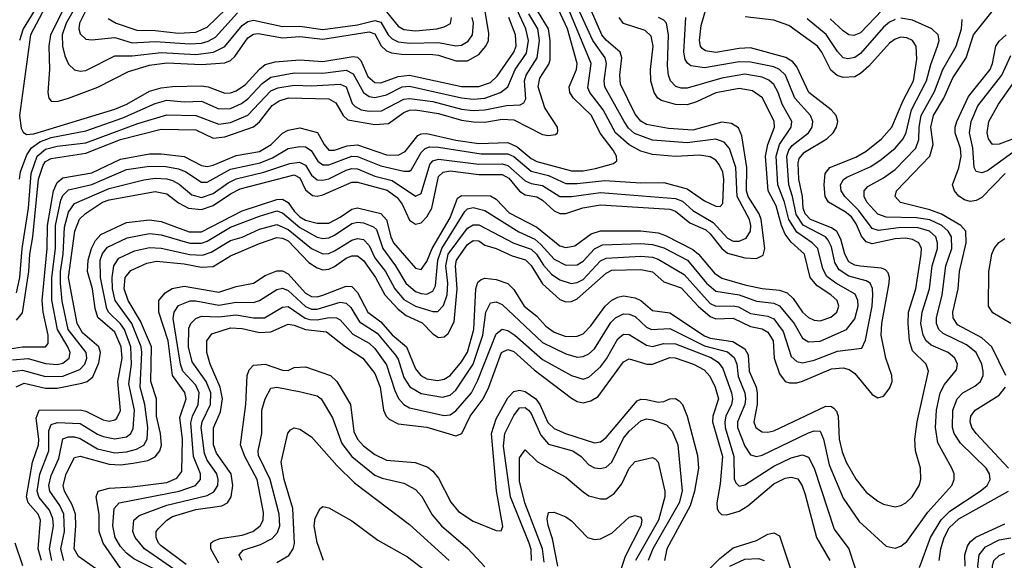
# Model space of a CAD drawing. Header units: inches. Extents: x 990535 to 1117859, y 769386 to 892122.
# Tile 171 of 256: x 1040541 to 1043948, y 852331 to 854202. Entities that reach past the tile are written whole.
import ezdxf

# ---------------------------------------------------------------- set-up
doc = ezdxf.new("R2010")
doc.units = ezdxf.units.IN
doc.header["$MEASUREMENT"] = 0
doc.layers.add('B0845', color=7, linetype='Continuous')

msp = doc.modelspace()

# ---------------------------------------------------------------- linework, layer by layer
at = {"layer": 'B0845', "color": 5}
for points, elevation in [([(1040530, 855243.1), (1040570, 855238.6), (1040690, 855263.3), (1040710, 855261.2), (1040727.4, 855247.4), (1040767.2, 855130), (1040776.2, 855090), (1040769.8, 855050), (1040745.6, 854970), (1040733.6, 854890), (1040738.1, 854810), (1040728.4, 854728.4), (1040730, 854709.4), (1040751, 854650), (1040750.5, 854630), (1040719.1, 854550), (1040703.9, 854490), (1040657.3, 854362.7), (1040589.6, 854230), (1040552.8, 854170), (1040540.6, 854130)], 3060), ([(1040490, 853060), (1040550, 853070), (1040629.9, 853070.1), (1040639.1, 853080.9), (1040639, 853110), (1040622.4, 853190), (1040618.8, 853230), (1040636.1, 853410), (1040636.7, 853490), (1040657.5, 853610), (1040670, 853638.8), (1040690, 853654.2), (1040790, 853672), (1040890, 853719.7), (1040990, 853737.6), (1041030, 853737.6), (1041110, 853728.6), (1041170, 853697.8), (1041190, 853693.6), (1041210, 853698.1), (1041290, 853732.5), (1041370, 853746.2), (1041410.4, 853769.6), (1041450.4, 853809.6), (1041470, 853820.2), (1041510, 853828.1), (1041571.3, 853811.3), (1041594.4, 853770), (1041610.7, 853750.7), (1041630, 853750.1), (1041674.4, 853765.6), (1041710, 853768.7), (1041810, 853734.6), (1041850, 853733), (1041874.1, 853745.9), (1041918.9, 853801.1), (1041930, 853807.5), (1041950, 853808), (1042050, 853785.3), (1042130, 853773.1), (1042230, 853776.6), (1042262.4, 853762.4), (1042310, 853721.7), (1042330, 853711), (1042450, 853678.8), (1042490, 853679.5), (1042533.3, 853686.7), (1042595.5, 853704.5), (1042606.6, 853713.4), (1042605.7, 853730), (1042594.5, 853750), (1042549.8, 853809.8), (1042518.8, 853870), (1042457.1, 853930), (1042444.1, 853950), (1042442.4, 853970), (1042467.1, 854030), (1042469.2, 854050), (1042435.8, 854170), (1042380.8, 854290)], 2980), ([(1040515.8, 853024.2), (1040570, 853029), (1040630, 853011.7), (1040670, 853008.2), (1040690, 853013.6), (1040712.4, 853030), (1040715.6, 853050), (1040707.5, 853070), (1040671.8, 853130), (1040651.5, 853231.5), (1040652.3, 853310), (1040664.1, 853410), (1040664.3, 853490), (1040683.1, 853576.9), (1040690, 853593.2), (1040710, 853613.3), (1040790, 853631.7), (1040910, 853683.5), (1040990, 853694.9), (1041045.9, 853694.1), (1041090, 853686.3), (1041116, 853676), (1041170, 853639.2), (1041190, 853639.4), (1041270, 853685.2), (1041372.8, 853707.2), (1041415.7, 853724.3), (1041470, 853756.1), (1041510, 853763.7), (1041530, 853762.1), (1041549.1, 853749.1), (1041572.1, 853712.1), (1041590, 853699.5), (1041610, 853699.4), (1041690, 853729.2), (1041710, 853728.4), (1041790, 853696.2), (1041870, 853677.4), (1041890, 853678.3), (1041896.1, 853683.9), (1041930, 853742.5), (1041943.7, 853756.3), (1041958.3, 853761.7), (1041990, 853761.2), (1042138, 853738), (1042230, 853738), (1042250, 853728.9), (1042310, 853677.5), (1042370, 853662.5), (1042430, 853635.2), (1042470, 853635.1), (1042566, 853646), (1042690, 853636.9), (1042770, 853638.1), (1042850, 853617), (1042910, 853574.7), (1042950, 853556.6), (1042964.9, 853555.1), (1042973.6, 853566.4), (1042977.6, 853650), (1042973.8, 853673.8), (1042961.3, 853701.3), (1042950, 853716), (1042930, 853728), (1042892.9, 853732.9), (1042810, 853728.7), (1042730, 853735.9), (1042690, 853747.6), (1042650, 853768.5), (1042602.5, 853810), (1042559.8, 853890), (1042513.2, 853950), (1042506.6, 853966.6), (1042518.1, 854050), (1042419, 854290)], 2960), ([(1040528.6, 852931.4), (1040556.3, 852943.7), (1040630, 852926.7), (1040670, 852926.5), (1040756.3, 852943.7), (1040774.3, 852950), (1040794.2, 852965.8), (1040814.4, 853014.4), (1040820.4, 853050), (1040814.2, 853070), (1040757.8, 853117.8), (1040739.1, 853150), (1040709.5, 853310), (1040731.1, 853470), (1040747.8, 853512.2), (1040768.5, 853531.5), (1040827.7, 853570), (1040850, 853579), (1041010, 853607.8), (1041050, 853599.5), (1041090, 853568.7), (1041125.4, 853550), (1041170, 853545.1), (1041210, 853559.1), (1041270, 853599.8), (1041303.7, 853616.3), (1041490, 853665.2), (1041510, 853654.8), (1041530, 853612.9), (1041553.8, 853593.8), (1041570, 853591.4), (1041590, 853596.1), (1041690, 853639.4), (1041710, 853640), (1041811.7, 853611.7), (1041847, 853587), (1041863.9, 853563.9), (1041890, 853508.2), (1041910, 853494.5), (1041930, 853499.2), (1041950, 853520.1), (1041967.1, 853550), (1041990, 853659), (1042006, 853674), (1042030, 853678.5), (1042130, 853666.6), (1042210, 853666.7), (1042233, 853653), (1042270, 853608.1), (1042290, 853595.9), (1042330, 853589.5), (1042350, 853577.5), (1042390, 853540.3), (1042410, 853531.5), (1042430, 853530.9), (1042489.4, 853550.6), (1042550, 853561.7), (1042790, 853546), (1042810, 853538.8), (1042859.4, 853499.4), (1042914.4, 853474.4), (1042930, 853460.8), (1042970, 853409.8), (1042990, 853393.8), (1043050, 853378.3), (1043090, 853375.8), (1043113.2, 853386.8), (1043119.1, 853410), (1043106.6, 853510), (1043100, 853530), (1043061.1, 853590), (1043055.6, 853610), (1043056.5, 853690), (1043039.9, 853799.9), (1043027.8, 853827.8), (1043003.2, 853843.2), (1042970, 853848), (1042870, 853820), (1042785.8, 853825.8), (1042710, 853839.6), (1042690, 853850.6), (1042670, 853875.1), (1042619.5, 853979.5), (1042617.1, 854010), (1042624.7, 854070), (1042619, 854090), (1042570, 854131.6), (1042554.8, 854150), (1042511.8, 854250)], 2920), ([(1040637.7, 854262.3), (1040578.3, 854150), (1040540.6, 853870), (1040546.2, 853826.2), (1040552.5, 853812.5), (1040564.2, 853804.2), (1040590, 853807.3), (1040870, 853892.2), (1040911.6, 853910), (1040990, 853954.6), (1041030, 853965.8), (1041070, 853971), (1041170, 853973.4), (1041192.5, 853970), (1041250, 853947.7), (1041270, 853948.9), (1041290, 853956.4), (1041322.2, 853977.8), (1041370, 854031.1), (1041390, 854047), (1041424.2, 854055.8), (1041510, 854062.8), (1041590, 854057.1), (1041694.8, 854074.8), (1041710, 854072.5), (1041721.1, 854061.1), (1041745.6, 854005.6), (1041770, 853984.5), (1041790, 853983.2), (1041850, 854005.1), (1041890, 854010), (1042070, 853970.5), (1042130, 853970.7), (1042170, 853984.6), (1042193.1, 854006.9), (1042251.1, 854090), (1042258.4, 854110), (1042255.8, 854150), (1042233.6, 854210)], 3080), ([(1040802.6, 852302.6), (1040744.1, 852344.1), (1040729, 852370), (1040735.1, 852450), (1040733.3, 852490), (1040722.4, 852522.4), (1040696.2, 852570), (1040691.2, 852590), (1040701.1, 852630), (1040730, 852686.6), (1040750, 852691), (1040850, 852663.2), (1040890, 852661.7), (1040933.3, 852666.7), (1040983.8, 852676.2), (1041010, 852688.5), (1041025.8, 852710), (1041030.9, 852729.1), (1041028.5, 852770), (1041014.4, 852830), (1041013.8, 852890), (1040994.8, 852950), (1040996.9, 853070), (1040958.2, 853158.2), (1040916.5, 853230), (1040902.8, 853270), (1040906.2, 853310), (1040925.8, 853334.2), (1040981.1, 853358.9), (1041013.8, 853366.2), (1041110, 853357.2), (1041170, 853345.6), (1041210, 853348.3), (1041270, 853385.1), (1041370, 853427.2), (1041430, 853447.7), (1041450, 853445.9), (1041470, 853436.3), (1041541.4, 853361.4), (1041570, 853342.7), (1041590, 853336.8), (1041610, 853338.2), (1041630, 853347.5), (1041670, 853376.6), (1041690, 853384.9), (1041710, 853384.7), (1041730, 853369.1), (1041772.1, 853310), (1041803.9, 853250), (1041850, 853199.8), (1041877.8, 853177.8), (1041932.9, 853152.9), (1041970, 853115.2), (1041990, 853101.8), (1042010, 853103.9), (1042023.6, 853116.4), (1042043.6, 853156.4), (1042054.7, 853270), (1042048.4, 853350), (1042052.2, 853370), (1042090, 853424.3), (1042110, 853437.4), (1042130, 853436.5), (1042150, 853422.1), (1042190, 853409.8), (1042244.4, 853384.4), (1042290.9, 853370.9), (1042310, 853351.1), (1042350, 853287.6), (1042410, 853233.6), (1042430, 853225.7), (1042450, 853226.5), (1042470, 853235.4), (1042570, 853324.9), (1042590, 853335.2), (1042690, 853337), (1042730, 853328.9), (1042770, 853295.2), (1042830, 853273.6), (1042888.1, 853210), (1042930, 853174.2), (1042950, 853166.9), (1043010, 853168.4), (1043070, 853140.5), (1043110, 853131.5), (1043130, 853120.7), (1043147.7, 853090), (1043151.4, 853030), (1043170, 852976.3), (1043190, 852950.1), (1043204.8, 852944.8), (1043230, 852945.1), (1043250, 852951), (1043350, 852993.2), (1043390, 852997.4), (1043410.8, 852990.8), (1043430, 852977.9), (1043490, 852904.7), (1043510, 852892.7), (1043530, 852899.4), (1043539.2, 852910), (1043552.2, 852927.8), (1043559.2, 852950), (1043558.3, 852970), (1043538.3, 853030), (1043521.9, 853110), (1043524.1, 853150), (1043548.8, 853290), (1043550.2, 853310), (1043545.6, 853325.6), (1043536.2, 853336.2), (1043522.4, 853342.4), (1043448.4, 853348.4), (1043430, 853352.5), (1043410, 853364.3), (1043395.4, 853390), (1043382.4, 853442.4), (1043368.5, 853468.5), (1043350, 853481.1), (1043276.9, 853510), (1043258.8, 853530), (1043252.3, 853550), (1043249.1, 853590), (1043236.6, 853650), (1043234.6, 853705.4), (1043238.3, 853721.7), (1043256, 853744), (1043333.3, 853790), (1043355.1, 853810), (1043367.6, 853830), (1043372.1, 853850), (1043366.2, 853870), (1043348.4, 853890), (1043271.8, 853950), (1043230, 854038.8), (1043215.8, 854055.8), (1043191.8, 854071.8), (1043070, 854104.7), (1043030, 854102.5), (1042950, 854088.4), (1042913.8, 854093.8), (1042902.2, 854102.2), (1042896.3, 854110), (1042892.8, 854130), (1042898.4, 854181.6), (1042925.6, 854274.4)], 2820), ([(1040846.8, 854206.8), (1040874, 854190), (1040945.5, 854165.5), (1041010, 854164.8), (1041090, 854155.9), (1041150, 854159.2), (1041190, 854176.4), (1041287.6, 854272.4)], 3180), ([(1040516.1, 852983.9), (1040550, 852989.2), (1040630, 852967.2), (1040690, 852968), (1040749.2, 852990.8), (1040766.2, 853010), (1040773.1, 853030), (1040770.5, 853050.5), (1040708.7, 853130), (1040687.7, 853227.7), (1040681.9, 853290), (1040681.7, 853330), (1040690.7, 853390), (1040696.2, 853483.8), (1040710, 853535.9), (1040730, 853565.7), (1040850, 853617.7), (1040970, 853647.8), (1041010, 853653.4), (1041050, 853651.1), (1041070, 853645.1), (1041092.5, 853632.5), (1041135.8, 853595.8), (1041170, 853587), (1041210, 853600.4), (1041262.2, 853637.8), (1041290, 853651.5), (1041385.8, 853674.2), (1041475.8, 853704.2), (1041509.5, 853709.5), (1041530, 853698.6), (1041550, 853664.1), (1041570, 853648.2), (1041590, 853646.6), (1041610, 853651.6), (1041670, 853681.3), (1041690, 853687.3), (1041710, 853686.2), (1041770, 853660.1), (1041830, 853645.2), (1041910, 853591.2), (1041930, 853600.2), (1041959.6, 853700.4), (1041970, 853713.1), (1041990, 853719.5), (1042130, 853702.3), (1042210, 853703.3), (1042230, 853697.8), (1042290, 853643.9), (1042310, 853635.3), (1042350, 853628.1), (1042410, 853590), (1042450, 853589.6), (1042550, 853603.9), (1042810, 853583.5), (1042833.8, 853573.8), (1042870, 853541.3), (1042940, 853500), (1042990, 853445.6), (1043010, 853435.4), (1043030, 853435.3), (1043054.4, 853445.6), (1043069.6, 853470), (1043070.6, 853489.4), (1043065.6, 853510), (1043022.9, 853590), (1043018.5, 853690), (1042996.4, 853756.4), (1042978.7, 853778.7), (1042950, 853789), (1042850, 853776.4), (1042730, 853785.6), (1042668.4, 853808.4), (1042647.1, 853827.1), (1042632.1, 853850), (1042565.8, 853970), (1042563, 853990), (1042571, 854050), (1042567, 854070), (1042523.4, 854130), (1042477.9, 854230)], 2940), ([(1040530, 853161.8), (1040550, 853187), (1040572.4, 853330), (1040575.7, 853390), (1040586, 853450), (1040606, 853650), (1040621.8, 853698.2), (1040630, 853710.8), (1040650, 853721.4), (1040770, 853740.2), (1040890, 853787.4), (1041030, 853823.6), (1041150, 853820.9), (1041210, 853792.1), (1041250, 853796.4), (1041350, 853831.4), (1041370, 853848.2), (1041414.7, 853905.3), (1041438.6, 853921.4), (1041471.4, 853931.4), (1041610, 853928.5), (1041634.7, 853914.7), (1041659.8, 853870), (1041676, 853856), (1041770, 853839.5), (1041817.1, 853842.9), (1041870, 853880.6), (1041890, 853888.6), (1041910, 853889.8), (1041990, 853878), (1042070, 853854.8), (1042111.4, 853848.6), (1042150, 853847.5), (1042210, 853858.1), (1042250, 853856), (1042350, 853805.3), (1042370, 853801), (1042394.7, 853805.3), (1042402, 853810), (1042402.4, 853817.6), (1042401.9, 853830), (1042357.6, 853897.6), (1042335.2, 853970), (1042340.2, 853999.8), (1042371.5, 854048.5), (1042376.4, 854063.6), (1042376.6, 854130), (1042371.1, 854170), (1042332.3, 854232.3)], 3020), ([(1040530, 853257.2), (1040541.1, 853310), (1040549.5, 853410), (1040571.4, 853550), (1040580.3, 853670), (1040600.8, 853730), (1040630, 853754.4), (1040670, 853763.8), (1040770, 853775.5), (1040950, 853842.7), (1041050, 853873.1), (1041150.5, 853870.5), (1041230, 853840.8), (1041270, 853846), (1041330, 853871.7), (1041410, 853956), (1041433.7, 853966.3), (1041490, 853975.1), (1041550, 853973.6), (1041650, 853979.5), (1041670, 853969.6), (1041691.7, 853911.7), (1041701.1, 853901.1), (1041722, 853890), (1041750, 853885.6), (1041793, 853887), (1041870, 853927.1), (1041890, 853929.4), (1041970, 853919.2), (1042070, 853893), (1042110, 853887.7), (1042150, 853889.6), (1042224.7, 853904.7), (1042272.1, 853907.9), (1042285.3, 853914.7), (1042291.7, 853928.3), (1042287.6, 853990), (1042292.7, 854010), (1042331.8, 854070), (1042339.6, 854130), (1042333.2, 854170), (1042302.3, 854222.3)], 3040), ([(1040539.7, 853650), (1040544, 853676), (1040565.2, 853734.8), (1040581.8, 853758.2), (1040610, 853779.9), (1040650, 853794.6), (1040770, 853817.5), (1040898.1, 853861.9), (1041010, 853912.1), (1041050, 853923.2), (1041110, 853917.8), (1041170, 853919.8), (1041230, 853893.3), (1041270, 853895.2), (1041308.2, 853911.8), (1041330, 853927.8), (1041379.2, 853980.8), (1041410, 854002.9), (1041490, 854018.6), (1041590, 854016.8), (1041670, 854028), (1041694.8, 854014.8), (1041730, 853949.7), (1041750, 853936.3), (1041770, 853932.4), (1041810, 853942.6), (1041864.4, 853970), (1041890, 853972.3), (1042070, 853931.8), (1042110, 853927.6), (1042150, 853930.5), (1042204.6, 853950), (1042230, 853970), (1042254.7, 854030), (1042294, 854086), (1042301.2, 854130), (1042292, 854170), (1042264, 854230)], 3060), ([(1040615.9, 852330), (1040604.9, 852370), (1040612.8, 852470), (1040605.2, 852490), (1040570.2, 852530), (1040564.3, 852550), (1040585.1, 852670), (1040605.9, 852730), (1040607.3, 852750), (1040597.7, 852822.3), (1040608, 852850), (1040750, 852852), (1040770, 852846.9), (1040830, 852816.8), (1040850, 852812.8), (1040870, 852816.6), (1040877.1, 852822.9), (1040890, 852848.9), (1040879.9, 852950), (1040895, 853030), (1040891.8, 853070), (1040870, 853120.5), (1040811.6, 853171.6), (1040802.2, 853202.2), (1040792.8, 853270), (1040774.9, 853330), (1040778, 853370), (1040789, 853410), (1040802.7, 853437.3), (1040821.3, 853458.7), (1040910, 853499.7), (1040990, 853509.3), (1041030, 853504), (1041127.7, 853467.7), (1041170, 853467.9), (1041310, 853540.5), (1041430, 853580.1), (1041450, 853581), (1041470, 853569.4), (1041490, 853539.3), (1041510, 853520.2), (1041530, 853508.7), (1041570, 853497.4), (1041610, 853498.3), (1041650, 853518.3), (1041690, 853545.9), (1041710, 853550.7), (1041790, 853530.8), (1041809.9, 853509.9), (1041824.6, 853450), (1041833.7, 853430), (1041910, 853342.2), (1041930, 853337.8), (1041950, 853364.8), (1041968.3, 853410), (1042030, 853516.6), (1042056.1, 853583.9), (1042070, 853593.7), (1042170, 853591.9), (1042190, 853580.9), (1042234, 853534), (1042330, 853484), (1042410, 853419.5), (1042430, 853414.1), (1042461.1, 853418.9), (1042518.7, 853461.3), (1042550, 853471.6), (1042690, 853471.8), (1042750, 853463.8), (1042775.3, 853455.3), (1042870, 853406.2), (1042889, 853390), (1042944.6, 853324.6), (1042970, 853307), (1043050, 853284.8), (1043110, 853271.7), (1043170, 853265.8), (1043196.7, 853256.7), (1043217.4, 853237.4), (1043250, 853189.7), (1043270, 853171.6), (1043290, 853161.5), (1043310, 853159.3), (1043348, 853172), (1043367.7, 853190), (1043374.8, 853210), (1043369, 853230), (1043347.9, 853250), (1043300.7, 853280.7), (1043276.1, 853310), (1043256.2, 853390), (1043210, 853432.6), (1043190, 853459.7), (1043176.7, 853490), (1043158.1, 853558.1), (1043130.9, 853610), (1043121.8, 853730), (1043129.5, 853770), (1043152.4, 853830), (1043151.4, 853850), (1043111.4, 853931.4), (1043076.2, 853956.2), (1043030, 853963.5), (1042950, 853949), (1042882.4, 853917.6), (1042850, 853907.8), (1042810, 853908.2), (1042762, 853922), (1042749.2, 853930), (1042736.2, 853950), (1042724.7, 853990), (1042723.6, 854030), (1042732.9, 854110), (1042725.6, 854145.6), (1042704.7, 854164.7), (1042630, 854189.5), (1042614.8, 854210)], 2880), ([(1040652.2, 852330), (1040643.4, 852370), (1040657.9, 852450), (1040655.5, 852475.5), (1040644.4, 852504.4), (1040608.4, 852548.4), (1040601.3, 852570), (1040610.7, 852629.3), (1040642, 852710), (1040641, 852779), (1040650, 852801.2), (1040672.1, 852807.9), (1040750, 852803.9), (1040810, 852767.9), (1040830, 852759.3), (1040870, 852751.7), (1040910, 852758.5), (1040925.4, 852770), (1040933.5, 852786.5), (1040937.8, 852850), (1040918.4, 852941.6), (1040927.4, 853010), (1040925, 853070), (1040903.7, 853130), (1040889.8, 853149.9), (1040848.6, 853188.6), (1040841.7, 853201.7), (1040820.5, 853310), (1040819.2, 853370), (1040826.9, 853393.1), (1040845.1, 853414.9), (1040912.8, 853447.2), (1040990, 853461.9), (1041030, 853457.7), (1041130, 853428.3), (1041170, 853428.8), (1041190, 853435.7), (1041270, 853484.1), (1041370, 853522.4), (1041430, 853540), (1041450, 853533.6), (1041510, 853482.7), (1041570, 853449.6), (1041590, 853444.4), (1041610, 853446.6), (1041630, 853456.1), (1041690, 853496.1), (1041710, 853501.4), (1041730, 853498.8), (1041764.8, 853484.8), (1041775.3, 853475.3), (1041797.1, 853410), (1041841.3, 853350), (1041877, 853290), (1041910, 853261.4), (1041930, 853253.8), (1041950, 853252.5), (1041970, 853262.8), (1041979.6, 853280.4), (1041987.8, 853370), (1042001.4, 853410), (1042081.3, 853538.7), (1042090, 853547.8), (1042110, 853551.6), (1042150, 853541.1), (1042267.4, 853467.4), (1042322.8, 853442.8), (1042344.5, 853424.5), (1042390, 853372.7), (1042430, 853352.7), (1042470, 853353.9), (1042490, 853366.4), (1042530, 853409.2), (1042557.6, 853422.4), (1042690, 853427.8), (1042730, 853423.4), (1042770, 853412.3), (1042851.4, 853370), (1042917.5, 853290), (1042950, 853262.4), (1043030, 853249.6), (1043090, 853227.6), (1043150, 853220.3), (1043170, 853212.1), (1043220.8, 853150), (1043250, 853099.8), (1043270, 853086.5), (1043310, 853089.8), (1043402.1, 853130), (1043430, 853166.3), (1043441.5, 853210), (1043441, 853230), (1043431.8, 853251.8), (1043364.7, 853290), (1043333.6, 853313.6), (1043319.3, 853339.3), (1043302.3, 853410), (1043283.3, 853430), (1043230, 853466.3), (1043202.4, 853510), (1043187.1, 853570), (1043163.9, 853630), (1043157.9, 853730), (1043170.4, 853770), (1043210.3, 853830), (1043212.9, 853850), (1043178.9, 853910), (1043165.2, 853950), (1043150, 853977.9), (1043133.2, 853993.2), (1043110, 854003.6), (1043050, 854013.3), (1042970, 854000.2), (1042850, 853964.8), (1042830, 853964.7), (1042811.3, 853971.3), (1042793.1, 853990), (1042785.2, 854010), (1042782.3, 854042.4), (1042786, 854150), (1042778.7, 854190), (1042770, 854200.4), (1042750.8, 854210)], 2860), ([(1040690, 854233.5), (1040647.3, 854150), (1040641.7, 854110), (1040643.7, 854030), (1040638.3, 853950), (1040642, 853930), (1040650, 853920.7), (1040670, 853919.1), (1040710, 853930.4), (1040811.2, 853968.8), (1040917.4, 854022.6), (1040990, 854044.6), (1041050, 854052.5), (1041170, 854047.5), (1041250, 854052.6), (1041270, 854060.5), (1041285.4, 854074.6), (1041330, 854139.6), (1041350, 854151.6), (1041366.1, 854153.9), (1041450, 854139.9), (1041510, 854144.2), (1041590, 854134.8), (1041750, 854160.1), (1041770, 854152.7), (1041791.1, 854111.1), (1041810, 854094.3), (1041826.9, 854086.9), (1041862.4, 854082.4), (1041970, 854081.5), (1041990, 854079.2), (1042050, 854059.2), (1042090, 854059.5), (1042130, 854081.3), (1042153.9, 854110), (1042162.9, 854130), (1042164.6, 854155.4), (1042151, 854231)], 3120), ([(1040693.6, 852330), (1040683.4, 852370), (1040695.8, 852430), (1040692.9, 852490), (1040679.9, 852519.9), (1040644.6, 852570), (1040641.5, 852590), (1040650, 852624.1), (1040676.7, 852683.3), (1040690, 852750.9), (1040710, 852758.6), (1040730, 852758.6), (1040750, 852752.7), (1040810, 852716.5), (1040870, 852703), (1040910, 852706.3), (1040944.8, 852715.2), (1040970.2, 852729.8), (1040982, 852750), (1040983.6, 852790), (1040973.7, 852870), (1040957.7, 852930), (1040963.7, 853050), (1040961.2, 853070), (1040928.7, 853150), (1040870.8, 853230), (1040861.3, 853270), (1040860.7, 853310), (1040866.3, 853350), (1040883.3, 853376.7), (1040938.2, 853401.8), (1040990, 853413.9), (1041030, 853411.6), (1041130, 853389.9), (1041173, 853387), (1041202.9, 853397.1), (1041270, 853437.6), (1041310.5, 853449.5), (1041370, 853477.3), (1041430, 853493.6), (1041470, 853475.6), (1041550, 853410.1), (1041590, 853391.7), (1041610, 853393.2), (1041630, 853402.3), (1041690, 853439.2), (1041710, 853444.2), (1041730, 853441), (1041750, 853420.4), (1041770, 853377.9), (1041806, 853330), (1041838.3, 853270), (1041870, 853233.7), (1041910, 853210), (1041970, 853192), (1041987.7, 853192.3), (1042007.5, 853212.5), (1042020.2, 853250), (1042022.7, 853290), (1042015.8, 853350), (1042023.8, 853390), (1042090, 853480.1), (1042110, 853491.6), (1042130, 853491.5), (1042250, 853429.1), (1042310, 853408.1), (1042329.5, 853390), (1042352.9, 853352.9), (1042381.2, 853321.2), (1042410, 853301.4), (1042448.7, 853288.7), (1042470, 853292.1), (1042490, 853303.1), (1042550, 853367.2), (1042570, 853376.4), (1042690, 853383.7), (1042730, 853379.8), (1042750, 853372.8), (1042840.2, 853320.2), (1042930, 853220.2), (1042950, 853210.3), (1043010, 853212), (1043027.8, 853207.8), (1043070, 853185.5), (1043130, 853176), (1043150, 853166.4), (1043183, 853123), (1043210, 853036.6), (1043230, 853018.4), (1043250, 853014.6), (1043290, 853023.4), (1043370, 853054.6), (1043454.7, 853065.3), (1043467.6, 853092.4), (1043490, 853210), (1043492.8, 853250), (1043492.1, 853272.1), (1043483.2, 853290), (1043470, 853297.9), (1043410, 853314.4), (1043376.6, 853336.6), (1043361.7, 853361.7), (1043350, 853415.8), (1043338.8, 853438.8), (1043329.2, 853450), (1043251.3, 853491.3), (1043227.5, 853527.5), (1043215.2, 853590), (1043201.9, 853630), (1043195.1, 853730), (1043201.7, 853750), (1043213.5, 853766.5), (1043269.9, 853810), (1043283.3, 853830), (1043285.3, 853850), (1043277.2, 853870), (1043223.2, 853930), (1043190.1, 854010.1), (1043170.3, 854030.3), (1043150, 854039.5), (1043070, 854055.1), (1043030, 854056), (1042910, 854035.4), (1042862.9, 854042.9), (1042851.1, 854051.1), (1042843.9, 854063.9), (1042838.6, 854090), (1042846, 854210)], 2840), ([(1040724.1, 854230), (1040702, 854190), (1040688.1, 854150), (1040688.5, 854110), (1040697.4, 854077.4), (1040710, 854048.4), (1040730, 854028.2), (1040750, 854023.8), (1040770, 854025.9), (1040870, 854076.5), (1040930, 854076.9), (1041030, 854089.1), (1041150, 854082.2), (1041210.8, 854089.2), (1041250.8, 854109.2), (1041310, 854182.4), (1041330, 854195.6), (1041350, 854200.5), (1041450, 854179), (1041510, 854180.1), (1041590, 854168.7), (1041710, 854184.8), (1041770, 854199.6), (1041790, 854193.7), (1041816.1, 854150), (1041830, 854135.9), (1041850, 854125.9), (1041890, 854121.4), (1041990, 854123.5), (1042050, 854112.1), (1042070, 854113.9), (1042092.4, 854127.6), (1042107.6, 854150), (1042111.5, 854190), (1042106.8, 854210)], 3140), ([(1040770, 854233.6), (1040747.9, 854190), (1040745.7, 854170), (1040750, 854152.9), (1040770, 854134.8), (1040790, 854132), (1040870, 854140.1), (1040930, 854122.5), (1041010, 854127), (1041130, 854118.7), (1041170, 854120.8), (1041192.6, 854127.4), (1041218, 854142), (1041294.5, 854225.5)], 3160), ([(1040890, 852303.7), (1040829.7, 852390), (1040816.2, 852430), (1040815.8, 852490), (1040805.1, 852550), (1040812, 852570), (1040850, 852580.3), (1040930, 852584.5), (1041050, 852600.6), (1041085, 852615), (1041102.3, 852637.7), (1041103.8, 852750), (1041094.9, 852825.1), (1041116.4, 852890), (1041112.1, 852912.1), (1041069.4, 852970), (1041055, 853090), (1041022.4, 853190), (1041021.7, 853230), (1041043.6, 853256.4), (1041068.7, 853271.3), (1041110, 853279.2), (1041230, 853258.9), (1041290, 853278.7), (1041349.9, 853290.1), (1041390, 853316.7), (1041430, 853332.7), (1041450, 853332.3), (1041470, 853322.3), (1041530, 853255.1), (1041550, 853243.7), (1041570, 853242.5), (1041590, 853248.1), (1041670, 853279.5), (1041690, 853278.1), (1041710, 853258.3), (1041745.1, 853190), (1041790, 853156.8), (1041830, 853111.1), (1041879.2, 853070), (1041910, 852993.4), (1041928.9, 852970), (1041950, 852958.5), (1041986.9, 852953.1), (1042010, 852958), (1042030, 852970.7), (1042070, 853017.7), (1042090, 853051.5), (1042112.3, 853130), (1042118.8, 853270), (1042126.2, 853293.8), (1042137.5, 853302.5), (1042150, 853307.2), (1042190, 853302.9), (1042230, 853288.4), (1042250, 853268.6), (1042286.7, 853210), (1042330, 853175.3), (1042361, 853141), (1042390, 853120.6), (1042430, 853105.9), (1042470, 853106.3), (1042490, 853115.2), (1042517.5, 853142.5), (1042566.2, 853210), (1042590, 853231.2), (1042610, 853242), (1042630, 853245.9), (1042670, 853239.2), (1042690.1, 853230), (1042730, 853195), (1042790, 853187.9), (1042910, 853107.3), (1042930, 853099.2), (1043008, 853088), (1043050, 853062.9), (1043061.6, 853041.6), (1043065, 852985), (1043088.9, 852930), (1043092.8, 852910), (1043092.4, 852870), (1043081.2, 852810), (1043088.3, 852790), (1043100.7, 852780.7), (1043110, 852775.6), (1043130, 852774.3), (1043150, 852779.3), (1043330, 852864), (1043350, 852863.1), (1043357.7, 852857.7), (1043367.3, 852847.3), (1043372.6, 852830), (1043376.7, 852750), (1043386.2, 852706.2), (1043400.8, 852670), (1043434.9, 852610), (1043470, 852567), (1043510, 852535.3), (1043530, 852524.7), (1043570, 852515.9), (1043590, 852520.1), (1043607.4, 852530), (1043628.4, 852550), (1043653.1, 852590), (1043659.1, 852610), (1043657.6, 852650), (1043640.9, 852710), (1043638.1, 852750), (1043645.8, 852810), (1043685.8, 852985.9), (1043677.2, 853010), (1043630, 853055.7), (1043620.2, 853090), (1043614.6, 853150), (1043616.5, 853190), (1043641.3, 853270), (1043659.9, 853390), (1043660.7, 853410), (1043652, 853430), (1043630, 853441.8), (1043605.9, 853445.9), (1043570, 853443.9), (1043490, 853426.8), (1043470, 853432.9), (1043453.3, 853453.3), (1043435.6, 853495.6), (1043419.5, 853519.5), (1043397.6, 853537.6), (1043339.2, 853570), (1043328.2, 853590), (1043324.2, 853630), (1043328.4, 853670), (1043344.5, 853690), (1043433.6, 853726.4), (1043470, 853746.8), (1043522.4, 853790), (1043558.1, 853830), (1043597.7, 853922.2), (1043634, 853990), (1043645.5, 854065.5), (1043642.9, 854110), (1043630.2, 854130.2), (1043610, 854139.9), (1043590, 854141.7), (1043570, 854135.1), (1043550, 854121), (1043479.1, 854040.9), (1043450, 854015.4), (1043430, 854004.7), (1043390, 854001.8), (1043369.2, 854009.2), (1043347.6, 854027.6), (1043316.2, 854090), (1043301, 854110), (1043202.2, 854182.2), (1043150, 854200.4), (1043051.6, 854211.6)], 2780), ([(1041030, 852288), (1040935.8, 852335.8), (1040910, 852355.2), (1040890, 852378), (1040871.1, 852410), (1040863, 852450), (1040867.6, 852510), (1040885.2, 852530), (1041092.8, 852570), (1041148.7, 852590), (1041166.8, 852610), (1041165.9, 852630), (1041141.6, 852690), (1041133.3, 852806.7), (1041138.5, 852830), (1041158.5, 852870), (1041161.2, 852910), (1041150, 852936.6), (1041105.7, 852985.7), (1041097.5, 853010), (1041072.2, 853167.8), (1041075.4, 853190), (1041090, 853212.3), (1041131.1, 853228.9), (1041150.6, 853229.4), (1041230, 853213.8), (1041290, 853224.5), (1041350, 853223.3), (1041370.2, 853229.8), (1041430, 853267.6), (1041450, 853273.2), (1041470, 853264.8), (1041530, 853209.6), (1041550, 853200.4), (1041570, 853199.8), (1041650, 853224.5), (1041670, 853221.4), (1041686.1, 853206.1), (1041716, 853156), (1041777.3, 853117.3), (1041841.1, 853041.1), (1041850, 853027.5), (1041870, 852963.4), (1041891, 852931), (1041930, 852908.1), (1042004.3, 852895.7), (1042030, 852902.8), (1042050, 852919.3), (1042110, 853010.1), (1042143.7, 853110), (1042153.3, 853190), (1042170, 853222.1), (1042190, 853225.3), (1042210, 853216.3), (1042350, 853085), (1042430, 853045.2), (1042470, 853034.3), (1042490, 853035.8), (1042510, 853044.9), (1042530, 853062.8), (1042586.2, 853153.8), (1042601.8, 853170), (1042630, 853183.4), (1042650, 853182.8), (1042670, 853175.2), (1042710, 853137.6), (1042727, 853130), (1042790, 853133.3), (1042910, 853073.6), (1042990, 853052.1), (1043013.1, 853033.1), (1043022.3, 853010), (1043027.2, 852967.2), (1043050, 852910), (1043052.4, 852890), (1043049.4, 852870), (1043025, 852810), (1043025, 852790), (1043050, 852726.1), (1043070, 852695.4), (1043090, 852690.1), (1043110, 852694.8), (1043270, 852771.7), (1043290, 852779.5), (1043310, 852777.2), (1043322.3, 852750), (1043341.2, 852661.2), (1043390, 852545.5), (1043445.1, 852465.1), (1043539.5, 852379.5), (1043570, 852373.2), (1043590, 852379.8), (1043610, 852395.5), (1043682.9, 852497.1), (1043766.1, 852590), (1043774.4, 852610), (1043774.2, 852630), (1043766.4, 852650), (1043717.4, 852737.4), (1043709.3, 852790), (1043712.8, 852850), (1043725.6, 852910), (1043740.4, 852939.6), (1043781.8, 852990), (1043785.7, 853010), (1043776.7, 853030), (1043752.9, 853050), (1043695.1, 853075.1), (1043677.8, 853090), (1043666.4, 853110), (1043659, 853150), (1043663.3, 853190), (1043688.5, 853270), (1043698.3, 853350), (1043716, 853410), (1043716.8, 853430), (1043710.5, 853450), (1043688.8, 853470), (1043650, 853481.4), (1043590, 853482.6), (1043512, 853472), (1043490, 853479.4), (1043443, 853543), (1043395.5, 853590), (1043382.9, 853610), (1043380.9, 853630), (1043391.4, 853648.6), (1043403.2, 853656.8), (1043485.6, 853694.4), (1043521.8, 853718.2), (1043570, 853757.8), (1043597.7, 853790), (1043607.8, 853812.2), (1043626.8, 853890), (1043678.3, 853990), (1043693.2, 854046.8), (1043716.9, 854110), (1043721.8, 854130), (1043719.4, 854150), (1043697.4, 854170), (1043630, 854200.6), (1043590, 854207.7)], 2760), ([(1041810, 854229.8), (1041850, 854179.3), (1041870, 854167.9), (1041910, 854163.6), (1041984, 854170), (1042010, 854177), (1042031.2, 854188.8), (1042034.9, 854210)], 3160), ([(1043524.9, 854235.1), (1043450, 854156.9), (1043427, 854147), (1043410, 854149.5), (1043390, 854163.2), (1043345.4, 854205.4)], 2740), ([(1043952.5, 852970), (1043904.8, 853070), (1043870, 853101.2), (1043786.1, 853146.1), (1043770.3, 853170), (1043769.1, 853190), (1043787.9, 853270), (1043792.5, 853330), (1043816.1, 853430), (1043814.8, 853470), (1043797.5, 853490), (1043730, 853528.7), (1043690, 853544.3), (1043588.8, 853568.8), (1043569.9, 853590), (1043574.6, 853610), (1043690, 853730.1), (1043701.9, 853770), (1043694, 853830), (1043702.4, 853870), (1043739, 853930), (1043770, 854000.5), (1043815.3, 854070), (1043841.7, 854150), (1043906.1, 854230)], 2720), ([(1043570, 854203.4), (1043550, 854193.7), (1043530, 854176.7), (1043450, 854085.1), (1043430, 854071.7), (1043406.3, 854066.3), (1043389.9, 854070), (1043370, 854092), (1043330.8, 854150.8), (1043265.4, 854205.4)], 2760), ([(1043654.1, 852305.9), (1043692.3, 852410), (1043728.7, 852471.3), (1043758.7, 852501.3), (1043864.6, 852570), (1043888.2, 852590), (1043898.7, 852610), (1043896.6, 852630), (1043884.6, 852650), (1043796.1, 852736.1), (1043773.7, 852770), (1043768.2, 852790), (1043769.7, 852850), (1043784.3, 852890), (1043804, 852910), (1043846.1, 852933.9), (1043865.4, 852950), (1043874.4, 852970), (1043874.4, 852985.6), (1043869.9, 853010), (1043850, 853050.3), (1043816.6, 853076.6), (1043735.9, 853115.9), (1043721, 853130), (1043713.1, 853150), (1043712.8, 853170), (1043732.2, 853250), (1043745.4, 853350), (1043765.9, 853410), (1043764.8, 853450), (1043753.7, 853470), (1043731.5, 853490), (1043690, 853509.1), (1043643.7, 853516.3), (1043539.1, 853519.1), (1043510, 853528.4), (1043471.7, 853570), (1043462.5, 853590), (1043462.6, 853610), (1043475.7, 853624.3), (1043530, 853655.1), (1043570, 853683.9), (1043642, 853758), (1043652.5, 853787.4), (1043653.4, 853830), (1043660.6, 853870), (1043706.4, 853953.6), (1043735, 854030), (1043780.6, 854110), (1043799.1, 854170), (1043802.3, 854202.3)], 2740), ([(1043950.7, 853670), (1043870, 853586.5), (1043850, 853576.4), (1043830, 853573.3), (1043810, 853578.3), (1043790, 853591.1), (1043774.9, 853610), (1043769, 853630), (1043790.5, 853689.5), (1043798.6, 853730), (1043796.2, 853756.2), (1043778.2, 853810), (1043777.3, 853830), (1043782.9, 853850), (1043824, 853936), (1043898.7, 854030), (1043906.9, 854050), (1043918.1, 854110), (1043930, 854128.4), (1043953.8, 854150)], 2680), ([(1043977.7, 853742.3), (1043890, 853679.1), (1043870, 853671.6), (1043850, 853677.2), (1043843.2, 853690), (1043838.4, 853758.4), (1043826.8, 853810), (1043832.5, 853850), (1043855.7, 853904.3), (1043939.3, 854010), (1043970, 854078.3)], 2660), ([(1044010, 853801), (1043930, 853770.8), (1043907.4, 853770), (1043893.1, 853790), (1043888.8, 853810), (1043894.7, 853850), (1043927.1, 853910), (1044026.7, 854050)], 2640), ([(1043970.3, 853150.3), (1043907.7, 853187.7), (1043893.4, 853210), (1043894.2, 853330), (1043904.7, 853390), (1043912.8, 853410), (1043928.8, 853431.2), (1043950, 853444.8)], 2680), ([(1041078, 852298), (1040972.6, 852370), (1040940.5, 852410), (1040932.7, 852430), (1040936.2, 852470), (1040954.6, 852485.4), (1041050, 852522), (1041190, 852554.6), (1041212.6, 852567.4), (1041226.1, 852590), (1041227.8, 852610), (1041222.6, 852630), (1041190, 852677.5), (1041179.9, 852699.9), (1041169.1, 852790), (1041172.4, 852810), (1041200.8, 852870), (1041201.7, 852910), (1041185.6, 852950), (1041137.9, 853017.9), (1041124.9, 853070), (1041126.2, 853133.8), (1041132.7, 853150), (1041150, 853168), (1041170, 853175.3), (1041230, 853173.8), (1041290, 853180.6), (1041350, 853169.6), (1041387.3, 853170), (1041450, 853207.3), (1041470, 853208.9), (1041528.8, 853168.8), (1041544.2, 853164.2), (1041570, 853163), (1041611.5, 853171.5), (1041637.1, 853170), (1041650, 853163.1), (1041693.3, 853113.3), (1041750, 853082.7), (1041770, 853063.7), (1041810, 853007.1), (1041838.4, 852918.4), (1041851.4, 852891.4), (1041869.6, 852869.6), (1041890, 852858.7), (1042010, 852832.2), (1042030, 852834.5), (1042050, 852848.1), (1042103.6, 852910), (1042126.2, 852953.8), (1042190, 853114.6), (1042210, 853130.5), (1042230, 853126.1), (1042254.5, 853110), (1042350, 853025.9), (1042450, 852970.8), (1042490, 852957.7), (1042510, 852964.2), (1042550, 853000.7), (1042571.7, 853028.3), (1042610, 853097.5), (1042630, 853114), (1042650, 853112.1), (1042710, 853075.1), (1042730, 853070.9), (1042770, 853081.5), (1042810, 853080.4), (1042932.7, 853032.7), (1042957.2, 853017.2), (1042974.2, 852994.2), (1043004.3, 852910), (1043007.4, 852890), (1043004, 852870), (1042984.1, 852830), (1042980.2, 852810), (1042982, 852790), (1043012.4, 852690), (1043013.3, 852613.3), (1043019, 852599), (1043030, 852587.5), (1043050, 852592.4), (1043150, 852656.3), (1043210, 852685.8), (1043250, 852695.6), (1043270, 852687.8), (1043289.4, 852649.4), (1043358.7, 852438.7), (1043409.2, 852370), (1043448.6, 852250)], 2740), ([(1041116.4, 852316.4), (1041030, 852381.1), (1041021.1, 852390), (1041013, 852410), (1041013.5, 852430), (1041020.2, 852439.8), (1041050.4, 852470), (1041070, 852482.8), (1041150, 852506.1), (1041240.3, 852519.7), (1041259.4, 852530), (1041271.9, 852550), (1041278.2, 852590), (1041271.9, 852630), (1041221.7, 852701.7), (1041210.9, 852730.9), (1041210.8, 852789.2), (1041235.3, 852844.7), (1041242.5, 852890), (1041233.9, 852930), (1041199.7, 853010), (1041188.4, 853050), (1041188.5, 853090), (1041205.5, 853114.5), (1041270, 853135.3), (1041310, 853132.8), (1041370, 853119.7), (1041410, 853121.1), (1041470, 853148), (1041490, 853145.2), (1041530, 853129.4), (1041602, 853122), (1041667.9, 853070), (1041727.8, 853030), (1041770, 852977.4), (1041788.1, 852930), (1041799.7, 852850), (1041808.5, 852830), (1041819.2, 852819.2), (1041850, 852802.9), (1041950, 852791.1), (1042050, 852761.6), (1042070.6, 852769.4), (1042099.5, 852830), (1042144.6, 852890), (1042163.6, 852930), (1042207.6, 853050), (1042230, 853061), (1042250, 853053.7), (1042320.6, 852990), (1042450, 852892), (1042470, 852880.1), (1042490, 852876.1), (1042517.5, 852882.5), (1042542, 852898), (1042630, 853018.3), (1042650, 853027.9), (1042710.5, 853009.5), (1042730.1, 853010.1), (1042790, 853032.6), (1042808.5, 853031.5), (1042872.1, 853010), (1042909.1, 852990), (1042928.3, 852968.3), (1042946.8, 852930), (1042958.2, 852890), (1042939.6, 852830), (1042937.7, 852810), (1042972.7, 852690), (1042964.2, 852595.8), (1042952.7, 852530), (1042953.6, 852510), (1042959.2, 852499.2), (1042969, 852489), (1042987.7, 852487.7), (1043030, 852500.3), (1043060.3, 852519.7), (1043150, 852595.6), (1043190, 852614.7), (1043210, 852618.9), (1043232.8, 852612.8), (1043248.7, 852588.7), (1043259, 852559), (1043298.4, 852410), (1043343.7, 852330)], 2720), ([(1041230, 852320.8), (1041202.5, 852370), (1041202.5, 852390), (1041210, 852396.6), (1041234.3, 852405.7), (1041310, 852418), (1041347, 852430), (1041373, 852450), (1041382.8, 852470), (1041384.1, 852495.9), (1041362.6, 852610), (1041319.3, 852690), (1041305, 852730), (1041323, 852870), (1041328.2, 852970), (1041334.9, 852990), (1041350, 853006.8), (1041390, 853010.1), (1041450, 852989.4), (1041470, 852988.3), (1041490, 852998.2), (1041530, 853000.1), (1041615.9, 852970), (1041638.5, 852950), (1041685, 852870), (1041696.4, 852776.4), (1041709.7, 852750), (1041730, 852727.4), (1041770, 852696.5), (1041810, 852677.5), (1041909.4, 852669.4), (1041952.9, 852652.9), (1041970, 852639.8), (1041990, 852615.3), (1042032.1, 852532.1), (1042059.5, 852499.5), (1042110, 852465.9), (1042190, 852434), (1042207.2, 852432.8), (1042212.8, 852447.2), (1042190.8, 852570.8), (1042173.6, 852770), (1042190, 852819.9), (1042230, 852893), (1042250, 852915.1), (1042270, 852919.5), (1042290, 852915.1), (1042326.8, 852890), (1042341.1, 852870), (1042368.2, 852808.2), (1042390, 852787), (1042429.3, 852769.3), (1042530, 852737.7), (1042550, 852740.8), (1042570, 852755.5), (1042676.9, 852883.1), (1042690, 852888.7), (1042710, 852887.6), (1042750, 852878.1), (1042770, 852879.9), (1042790, 852889.7), (1042810, 852890.5), (1042822.7, 852882.7), (1042834.3, 852870), (1042850, 852830.2), (1042885.9, 852694.1), (1042890, 852650), (1042876.1, 852570), (1042861.2, 852518.8), (1042780.1, 852370), (1042771.5, 852330)], 2680), ([(1041308.9, 852330), (1041300.4, 852350), (1041313.8, 852366.2), (1041374.5, 852385.5), (1041413.8, 852406.2), (1041433, 852427), (1041440.5, 852450), (1041438.2, 852490), (1041407.4, 852610), (1041366.5, 852693.5), (1041365.6, 852710), (1041378.6, 852770), (1041378.1, 852850), (1041390.3, 852889.7), (1041410, 852926.5), (1041430, 852929.6), (1041513.5, 852913.5), (1041570, 852900.5), (1041584.1, 852890), (1041623.4, 852823.4), (1041655.5, 852735.5), (1041690.5, 852690), (1041770, 852625.7), (1041795.2, 852615.2), (1041870, 852597.4), (1041910, 852575.7), (1041931.7, 852551.7), (1041967.7, 852487.7), (1041999.8, 852450), (1042091.5, 852371.5), (1042150, 852307.9)], 2660), ([(1043962.3, 852650), (1043850.3, 852770), (1043835.4, 852790), (1043829.2, 852810), (1043831.9, 852830), (1043846.9, 852850), (1043930, 852902.3), (1043951.6, 852930)], 2720), ([(1042311.2, 852330), (1042310, 852368), (1042303.3, 852390), (1042239.3, 852550), (1042214.4, 852725.5), (1042219.8, 852770), (1042250, 852831.6), (1042270, 852858.1), (1042290, 852860.1), (1042300.8, 852850), (1042310, 852838.4), (1042343.5, 852763.5), (1042370, 852733.3), (1042454.8, 852710), (1042483.6, 852690), (1042510, 852660.9), (1042530, 852651), (1042550, 852648.1), (1042570, 852652.7), (1042589.6, 852670.4), (1042630, 852753.3), (1042650, 852778.2), (1042690, 852814), (1042710, 852820.5), (1042730, 852817.3), (1042779.3, 852799.3), (1042797.9, 852777.8), (1042817.6, 852730), (1042832.7, 852570), (1042822.7, 852530), (1042732, 852370), (1042715, 852330)], 2660), ([(1041430, 852322.7), (1041472.1, 852347.9), (1041486.8, 852370), (1041491.1, 852388.9), (1041485.6, 852510), (1041455.4, 852610), (1041445, 852670), (1041468.8, 852771.2), (1041478, 852782), (1041490, 852789.1), (1041510, 852784.7), (1041550, 852757.8), (1041638.4, 852658.4), (1041699.2, 852599.2), (1041890, 852454.5), (1042026.9, 852330)], 2640), ([(1042355.9, 852324.1), (1042349.2, 852370), (1042288.4, 852530), (1042270, 852605.1), (1042270, 852684.9), (1042290, 852712.6), (1042332, 852672), (1042430, 852618.7), (1042490, 852567.2), (1042510, 852554.2), (1042550, 852543.1), (1042570, 852543.8), (1042598.1, 852561.9), (1042624, 852596), (1042650, 852650.2), (1042670, 852672.4), (1042730, 852687), (1042740.6, 852680.6), (1042750.4, 852670.4), (1042773, 852570), (1042773.5, 852550), (1042751.7, 852470), (1042671.5, 852330)], 2640), ([(1043722.1, 852330), (1043728.1, 852370), (1043739.6, 852410), (1043757.2, 852442.8), (1043790, 852474.5), (1043962.8, 852570)], 2720), ([(1041591.4, 852330), (1041570, 852392), (1041559.3, 852450), (1041563.7, 852476.3), (1041580.7, 852510), (1041590, 852517), (1041610, 852512.7), (1041690, 852467.1), (1041780.4, 852400.4), (1041882.8, 852342.8), (1041970, 852276.4)], 2620), ([(1042402.5, 852310), (1042384.7, 852404.7), (1042369, 852451), (1042365.6, 852474.4), (1042370, 852496.5), (1042390, 852497.7), (1042430, 852480.9), (1042450, 852467), (1042506, 852410), (1042530, 852402.5), (1042550, 852404.8), (1042590, 852425.1), (1042650, 852479.7), (1042670, 852485.8), (1042690, 852479.5), (1042693.1, 852470), (1042690.4, 852450), (1042636.1, 852343.9), (1042598.3, 852230)], 2620), ([(1043812.3, 852310), (1043811.3, 852350), (1043820.6, 852379.4), (1043830, 852394.5), (1043849.5, 852410.5), (1043950, 852457.4)], 2680), ([(1042910, 852283.5), (1042963.1, 852336.8), (1043010, 852373.5), (1043090, 852399.8), (1043130, 852420.7), (1043150, 852426.2), (1043170, 852415.2), (1043218.5, 852270)], 2680), ([(1043949, 852070), (1043941.9, 852090), (1043902.1, 852150), (1043884.5, 852190), (1043856.3, 852310), (1043860.3, 852350), (1043882.5, 852377.5), (1043930, 852401.5), (1043970, 852408.8)], 2660), ([(1040551.4, 852311.4), (1040524.9, 852390)], 2920), ([(1042998.5, 852310), (1043050, 852334.2), (1043097.1, 852337.1), (1043117.2, 852330)], 2660), ([(1043993, 852090), (1043938.2, 852170), (1043921.8, 852210), (1043907.7, 852292.3), (1043906.6, 852310), (1043912, 852330), (1043930, 852347.6), (1043950, 852355.7)], 2640)]:
    msp.add_lwpolyline(points, dxfattribs=dict(at, elevation=elevation))

doc.saveas('drawing.dxf')
